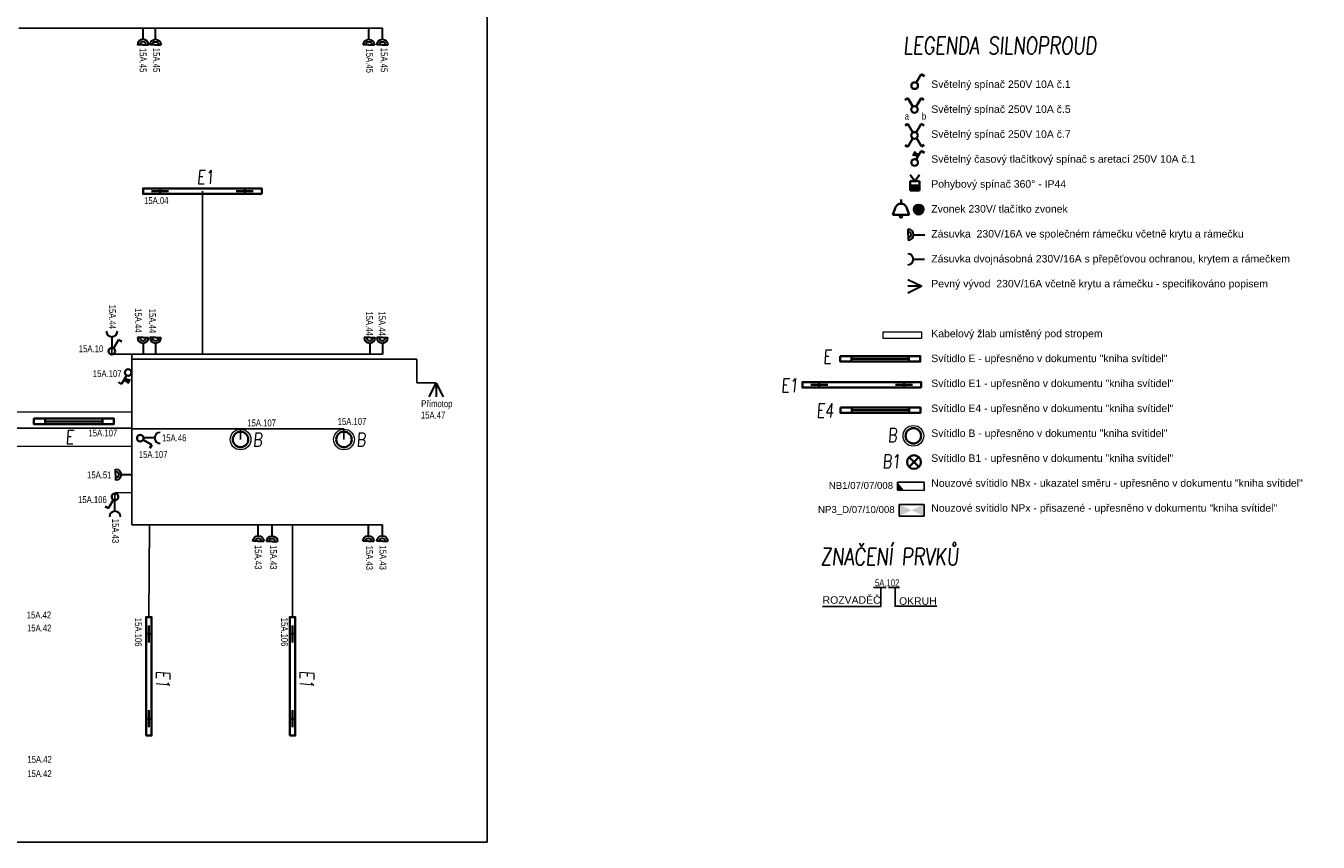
# Model space of a CAD drawing. Header units: millimetres. Extents: x 373037 to 693665, y 214892 to 273272.
# Tile 34 of 56: x 580927 to 599664, y 214892 to 226731. Entities that reach past the tile are written whole.
import ezdxf
from ezdxf.enums import TextEntityAlignment as Align

# ---------------------------------------------------------------- set-up
doc = ezdxf.new("R2010")
doc.units = ezdxf.units.MM
doc.header["$LTSCALE"] = 100
doc.layers.get('0').update_dxf_attribs({"linetype": 'CONTINUOUS'})
for name, color, linetype, lineweight in [('2DE_OBL', 91, 'CONTINUOUS', 35), ('2DE_OBL_L1', 91, 'CONTINUOUS', 35), ('CAT_SLN-OSV_POPIS', 7, 'CONTINUOUS', 30), ('CP_DETAL', 33, 'CONTINUOUS', 18), ('E_NOUZOVÉ+PP OSVĚTLENÍ', 60, 'CONTINUOUS', 25), ('E_SVĚTLA POPIS', 130, 'CONTINUOUS', 30), ('E_VEDENÍ SILNOPROUD', 50, 'CONTINUOUS', 25), ('E_VYPINACE', 170, 'CONTINUOUS', 35), ('E_ZÁSUVKY POPIS', 111, 'CONTINUOUS', 30), ('E_ZÁSUVKY-DVOJITE', 7, 'CONTINUOUS', 30), ('E_ZÁSUVKY.OST.+VYVODY', 11, 'CONTINUOUS', 30), ('E_ŽLABY', 40, 'CONTINUOUS', 15), ('JEDNODUCHÁ ZÁSUVKA', 1, 'CONTINUOUS', 200), ('U1 LIGHTING', 10, 'CONTINUOUS', 35)]:
    doc.layers.add(name, color=color, linetype=linetype, lineweight=lineweight)
for name, color, linetype in [('BEZPECNOSTNE SVETLA', 80, 'CONTINUOUS'), ('E_LEGENDA SILNOPROUD', 252, 'CONTINUOUS'), ('E_RÁM', 253, 'CONTINUOUS'), ('GC3_MEP_E_LV_SECURITY LIGHT', 80, 'CONTINUOUS'), ('PIKTOGRAMY', 210, 'CONTINUOUS'), ('PRIPOJKA 230V', 1, 'CONTINUOUS'), ('ŽLAB', 7, 'CONTINUOUS')]:
    doc.layers.add(name, color=color, linetype=linetype)
doc.styles.add('ARIAL', font='arial.ttf')
doc.styles.add('CP_ATTR', font='ROMANS.SHX')
doc.styles.add('CS-ROMANS', font='romans.shx', dxfattribs={"width": 0.75, "oblique": 5})
doc.styles.get("Standard").update_dxf_attribs({"font": 'arial.ttf'})
doc.styles.add('V+P_01_B3_E_FP_001$0$BLOCK', font='romans.shx', dxfattribs={"width": 0.8})

# ---------------------------------------------------------------- blocks, each defined once
blk = doc.blocks.new('A$C3423193F')
at = {"color": 1, "linetype": 'ByBlock'}
for p, q in [((80, 240), (0, 240)), ((80, 240), (160, 240)), ((80, 160), (80, 0))]:
    blk.add_line(p, q, dxfattribs=at)
for radius in [80, 45.2]:
    blk.add_arc((80, 240), radius, 180, 0, dxfattribs=at)
blk = doc.blocks.new('zasuvka_jednoducha')
at = {"color": 1, "lineweight": 30}
blk.add_line((19281, 12983), (19281, 13143), dxfattribs=at)
blk.add_arc((19281, 12903), 80, 0, 180, dxfattribs=at)
blk = doc.blocks.new('E')
at = {"layer": 'U1 LIGHTING', "style": 'CS-ROMANS', "oblique": 5, "width": 0.75}
blk.add_text('E', height=200, dxfattribs=at).set_placement((229480, 21709))
blk = doc.blocks.new('*U30')
at = {"color": 0, "linetype": 'ByBlock'}
for p, q in [((24, 249.57), (96, 374.28)), ((96, 374.28), (143.56, 346.82))]:
    blk.add_line(p, q, dxfattribs=at)
blk.add_circle((0, 208), 48, dxfattribs=at)
blk = doc.blocks.new('prepinas-svetel-jednoduchy')
at = {"layer": 'E_VYPINACE', "rotation": 89.99999999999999}
blk.add_blockref('*U30', (208, 2), dxfattribs=at)
blk = doc.blocks.new('*U24')
at = {"color": 0, "linetype": 'ByBlock'}
for p, q in [((24, 249.57), (96, 374.28)), ((96, 374.28), (143.56, 346.82))]:
    blk.add_line(p, q, dxfattribs=at)
blk.add_circle((0, 208), 48, dxfattribs=at)
blk = doc.blocks.new('tlacitko_prepinac_svetla')
at = {"layer": 'E_VYPINACE'}
for points in [[(16875, 8774), (16940, 8744)], [(16888, 8798), (16951, 8769)], [(16930, 8722), (16960, 8787)]]:
    blk.add_lwpolyline(points, dxfattribs=at)
at = {"layer": 'E_VYPINACE', "rotation": 180}
blk.add_blockref('*U24', (16937, 9090), dxfattribs=at)
blk = doc.blocks.new('2DELLI009_CZ')
for p, q in [((-0.5, 0.1), (-0.5, -0.1)), ((-0.5, 0), (0.5, 0)), ((0.5, 0.1), (0.5, -0.1))]:
    blk.add_line(p, q)
blk.add_lwpolyline([(-0.7, 0.2), (0.7, 0.2), (0.7, -0.2), (-0.7, -0.2)], close=True)
at = {"linetype": 'ByBlock', "style": 'CP_ATTR', "flags": 9}
for tag, p in [('NAME', (-0.092, -0.018)), ('GROUP', (-0.092, -0.018)), ('NUMBER', (-0.092, -0.018)), ('PRODUCER', (-0.092, -0.018)), ('ARTICLE', (-0.092, -0.018)), ('CHARACTER', (-0.092, -0.018)), ('VOLTAGE', (-0.092, -0.019)), ('WEIGHT', (-0.092, -0.018)), ('OTHER', (-0.092, -0.018)), ('PRODUCT-TYPE', (-0.092, -0.019)), ('ORDER-NO', (-0.092, -0.019)), ('POWER', (-0.092, -0.019))]:
    blk.add_attdef(tag, text='', height=0.00005, dxfattribs=at).set_placement(p, align=Align.MIDDLE_LEFT)
blk = doc.blocks.new('*U26')
at = {"color": 0, "linetype": 'ByBlock'}
for p, q in [((-96, 374.28), (-137.57, 350.28)), ((-24, 249.57), (-96, 374.28)), ((24, 249.57), (96, 374.28)), ((96, 374.28), (137.57, 350.28))]:
    blk.add_line(p, q, dxfattribs=at)
blk.add_circle((0, 208), 48, dxfattribs=at)
blk = doc.blocks.new('prepinac-dvojity-svetelny')
at = {"layer": 'E_VYPINACE'}
blk.add_blockref('*U26', (-1, -183), dxfattribs=at)
at = {"layer": 'CAT_SLN-OSV_POPIS', "width": 0.8}
for s, p in [('a', (-142, -122)), ('b', (108, -122))]:
    blk.add_text(s, height=100, dxfattribs=at).set_placement(p)
blk = doc.blocks.new('*U32', base_point=(28429, 5840))
at = {"linetype": 'ByBlock'}
blk.add_hatch(color=0, dxfattribs=at).paths.add_polyline_path([(28362, 5840), (28497, 5840), (28497, 5772), (28362, 5772)])
at = {"color": 0, "linetype": 'ByBlock'}
for p, q in [((28429, 5907), (28362, 5997)), ((28429, 5907), (28497, 5997)), ((28362, 5907), (28497, 5907)), ((28362, 5772), (28362, 5907)), ((28362, 5840), (28497, 5840)), ((28497, 5907), (28497, 5772)), ((28497, 5772), (28362, 5772))]:
    blk.add_line(p, q, dxfattribs=at)
blk = doc.blocks.new('pohybove-cidlo-svetla')
at = {"layer": 'E_VYPINACE', "rotation": 180}
blk.add_blockref('*U32', (-1, 30), dxfattribs=at)
blk = doc.blocks.new('*U28', base_point=(57391, -22719))
at = {"lineweight": 30, "ltscale": 0.1}
for p, q in [((57291, -22519), (57391, -22719)), ((57391, -22719), (57391, -22519)), ((57391, -22719), (57491, -22519))]:
    blk.add_line(p, q, dxfattribs=at)
blk = doc.blocks.new('pripojka 230V')
at = {"layer": 'PRIPOJKA 230V', "color": 1, "xscale": -1}
blk.add_blockref('*U28', (0, -2, -40), dxfattribs=at)
blk = doc.blocks.new('svetelný křížový spínač')
at = {"layer": 'E_VYPINACE', "linetype": 'ByBlock'}
for p, q in [((31, 344), (-11, 320)), ((103, 220), (31, 344)), ((151, 220), (223, 344)), ((223, 344), (264, 320)), ((31, 13), (-10, 37)), ((103, 138), (31, 13)), ((153, 141), (225, 16)), ((225, 16), (266, 40))]:
    blk.add_line(p, q, dxfattribs=at)
blk.add_circle((127, 178), 48, dxfattribs=at)
blk = doc.blocks.new('V+P_01_B3_E_FP_001$0$E-LI-35')
at = {"layer": 'E_NOUZOVÉ+PP OSVĚTLENÍ', "linetype": 'ByBlock'}
for p, q in [((-10.9, -1.9), (10.9, -1.9)), ((-10.9, -12.1), (-10.9, -1.9)), ((10.9, -1.9), (10.9, -12.1)), ((-10.9, -12.1), (10.9, -12.1))]:
    blk.add_line(p, q, dxfattribs=at)
at = {"layer": 'E_NOUZOVÉ+PP OSVĚTLENÍ'}
blk.add_solid([(-10.9, -12.1), (-10.9, -1.9), (10.9, -1.9), (10.9, -12.1)], dxfattribs=at)
at = {"layer": 'E_NOUZOVÉ+PP OSVĚTLENÍ', "style": 'V+P_01_B3_E_FP_001$0$BLOCK', "width": 0.8, "flags": 8}
for tag, p in [('DIVERS.1', (-17.9, -2.1)), ('DIVERS.2', (-16.4, -12))]:
    blk.add_attdef(tag, text='', height=7.25, dxfattribs=at).set_placement(p, align=Align.RIGHT)
at = {"layer": 'E_NOUZOVÉ+PP OSVĚTLENÍ', "style": 'V+P_01_B3_E_FP_001$0$BLOCK', "width": 0.8}
for tag, p, height, flags in [('BLOCKNAME', (-6.8, -1.4), 2.54, 3), ('LEISTUNG', (13.3, -12), 7.25, 8)]:
    blk.add_attdef(tag, p, '', height=height, dxfattribs=dict(at, flags=flags))
blk.add_attdef('STROMKREIS', text='', height=7.25, dxfattribs=at).set_placement((-11.8, -23.8), align=Align.BOTTOM_CENTER)
blk = doc.blocks.new('*U178')
at = {"layer": 'GC3_MEP_E_LV_SECURITY LIGHT', "xscale": 16.54563019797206, "yscale": 16.54563022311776, "zscale": 16.54563022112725}
blk.add_blockref('V+P_01_B3_E_FP_001$0$E-LI-35', (0, 116), dxfattribs=at)
at = {"layer": 'PIKTOGRAMY', "style": 'ARIAL'}
blk.add_attdef('PIKTOGRAM', (162, -40), '', height=100, dxfattribs=at)
blk = doc.blocks.new('*U174')
at = {"layer": 'GC3_MEP_E_LV_SECURITY LIGHT', "linetype": 'ByBlock'}
for p, q in [((135, 59), (-255, 61)), ((-255, 61), (-255, -59)), ((135, -61), (135, 59)), ((-255, -59), (135, -61))]:
    blk.add_line(p, q, dxfattribs=at)
at = {"layer": 'GC3_MEP_E_LV_SECURITY LIGHT'}
blk.add_solid([(-255, 61), (-255, -59), (-158, -60)], dxfattribs=at)
at = {"layer": 'BEZPECNOSTNE SVETLA', "style": 'ARIAL'}
blk.add_attdef('BEZ.SV', (52, -54), '', height=100, dxfattribs=at)
blk = doc.blocks.new('2DELLI018_CZ')
for p, q in [((-0.6, 0), (-0.4, 0)), ((-0.5, 0.1), (-0.5, -0.1)), ((0.4, 0), (0.6, 0)), ((0.5, 0.1), (0.5, -0.1))]:
    blk.add_line(p, q)
blk.add_lwpolyline([(-0.7, 0.2), (0.7, 0.2), (0.7, -0.2), (-0.7, -0.2)], close=True)
at = {"linetype": 'ByBlock', "style": 'CP_ATTR', "flags": 9}
for tag, p in [('NAME', (-0.092, -0.018)), ('GROUP', (-0.092, -0.018)), ('NUMBER', (-0.092, -0.018)), ('PRODUCER', (-0.092, -0.018)), ('ARTICLE', (-0.092, -0.018)), ('CHARACTER', (-0.092, -0.018)), ('VOLTAGE', (-0.092, -0.019)), ('WEIGHT', (-0.092, -0.018)), ('OTHER', (-0.092, -0.018)), ('PRODUCT-TYPE', (-0.092, -0.019)), ('ORDER-NO', (-0.092, -0.019)), ('POWER', (-0.092, -0.019))]:
    blk.add_attdef(tag, text='', height=0.00005, dxfattribs=at).set_placement(p, align=Align.MIDDLE_LEFT)
blk = doc.blocks.new('E1')
at = {"layer": 'U1 LIGHTING', "style": 'CS-ROMANS', "oblique": 5, "width": 0.75}
blk.add_text('E1', height=200, dxfattribs=at).set_placement((229480, 21709))
blk = doc.blocks.new('2DELPH010_CZ')
blk.add_ellipse((0, 0), major_axis=(-0.053, 0.053), ratio=1, start_param=3.926991, end_param=10.210176)
at = {"layer": 'CP_DETAL'}
blk.add_ellipse((0, 0), major_axis=(-0.0707, 0.0707), ratio=1, start_param=3.926991, end_param=10.210176, dxfattribs=at)
at = {"linetype": 'ByBlock', "style": 'CP_ATTR', "flags": 9}
for tag in ['NAME', 'GROUP', 'NUMBER', 'PRODUCER', 'ARTICLE', 'PRODUCT-TYPE', 'ORDER-NO', 'CHARACTER', 'POWER', 'VOLTAGE', 'WEIGHT', 'OTHER']:
    blk.add_attdef(tag, text='', height=0.00000005, dxfattribs=at).set_placement((0, 0), align=Align.MIDDLE_LEFT)
blk = doc.blocks.new('B')
at = {"layer": 'U1 LIGHTING', "style": 'CS-ROMANS', "oblique": 5, "width": 0.75}
blk.add_text('B', height=200, dxfattribs=at).set_placement((229480, 21709))
blk = doc.blocks.new('*U181')
for p, q in [((0, -250), (0, 250)), ((0, 250), (7512.5, 250)), ((7512.5, 250), (7512.5, -250)), ((7512.5, -250), (0, -250))]:
    blk.add_line(p, q)
at = {"style": 'CP_ATTR', "flags": 9}
for tag in ['NAME', 'PRODUCER', 'PRODUCT-TYPE', 'ARTICLE', 'FLOW', 'NUMBER', 'SYSTEM', 'FORM', 'SIZE', 'OTHER']:
    blk.add_attdef(tag, (0, 0), '', height=0.0001, dxfattribs=at)
blk = doc.blocks.new('E4')
at = {"layer": 'U1 LIGHTING', "style": 'CS-ROMANS', "oblique": 5, "width": 0.75}
blk.add_text('E4', height=200, dxfattribs=at).set_placement((229480, 21709))
blk = doc.blocks.new('2DELLI_01_CZ')
for p, q in [((-0.354, 0.354), (0.354, -0.354)), ((-0.354, -0.354), (0.354, 0.354))]:
    blk.add_line(p, q)
blk.add_circle((0, 0), 0.5)
at = {"linetype": 'ByBlock', "style": 'CP_ATTR', "flags": 9}
for tag, p in [('NAME', (-0.092, -0.018)), ('GROUP', (-0.092, -0.018)), ('NUMBER', (-0.092, -0.018)), ('PRODUCER', (-0.092, -0.018)), ('ARTICLE', (-0.092, -0.018)), ('CHARACTER', (-0.092, -0.018)), ('VOLTAGE', (-0.092, -0.019)), ('WEIGHT', (-0.092, -0.018)), ('OTHER', (-0.092, -0.018)), ('PRODUCT-TYPE', (-0.092, -0.019)), ('ORDER-NO', (-0.092, -0.019)), ('POWER', (-0.092, -0.019))]:
    blk.add_attdef(tag, text='', height=0.00005, dxfattribs=at).set_placement(p, align=Align.MIDDLE_LEFT)
blk = doc.blocks.new('B1')
at = {"layer": 'U1 LIGHTING', "style": 'CS-ROMANS', "oblique": 5, "width": 0.75}
blk.add_text('B1', height=200, dxfattribs=at).set_placement((229480, 21709))
blk = doc.blocks.new('CPEL_3386')
blk.add_hatch(color=256).paths.add_polyline_path([(-0.2, 0, 1), (0.2, 0, 1)])
for radius in [0.35, 0.2]:
    blk.add_circle((0, 0), radius)
at = {"linetype": 'ByBlock', "style": 'CP_ATTR', "flags": 9}
for tag, p in [('NAME', (-0.092, -0.018)), ('GROUP', (-0.092, -0.018)), ('NUMBER', (-0.092, -0.018)), ('PRODUCER', (-0.092, -0.018)), ('ARTICLE', (-0.092, -0.018)), ('CHARACTER', (-0.092, -0.018)), ('VOLTAGE', (-0.092, -0.019)), ('WEIGHT', (-0.092, -0.018)), ('OTHER', (-0.092, -0.018)), ('PRODUCT-TYPE', (-0.092, -0.019)), ('ORDER-NO', (-0.092, -0.019)), ('POWER', (-0.092, -0.019))]:
    blk.add_attdef(tag, text='', height=0.00005, dxfattribs=at).set_placement(p, align=Align.MIDDLE_LEFT)
blk = doc.blocks.new('CPEL_1003')
for p, q in [((0, 0), (0, -0.3)), ((-0.4, -0.55), (-0.6, -1.1)), ((0.4, -0.55), (0.6, -1.1)), ((-0.6, -1.1), (0.6, -1.1))]:
    blk.add_line(p, q)
blk.add_circle((0, -1.2), 0.1)
blk.add_arc((0, -0.745), 0.445, 25.98923, 154.01077)
at = {"linetype": 'ByBlock', "style": 'CP_ATTR', "flags": 9}
for tag, p in [('NAME', (-0.092, -0.018)), ('GROUP', (-0.092, -0.018)), ('NUMBER', (-0.092, -0.018)), ('PRODUCER', (-0.092, -0.018)), ('ARTICLE', (-0.092, -0.018)), ('CHARACTER', (-0.092, -0.018)), ('VOLTAGE', (-0.092, -0.019)), ('WEIGHT', (-0.092, -0.018)), ('OTHER', (-0.092, -0.018)), ('PRODUCT-TYPE', (-0.092, -0.019)), ('ORDER-NO', (-0.092, -0.019)), ('POWER', (-0.092, -0.019))]:
    blk.add_attdef(tag, text='', height=0.00005, dxfattribs=at).set_placement(p, align=Align.MIDDLE_LEFT)
blk = doc.blocks.new('*U185')
for p, q in [((0, -50), (0, 50)), ((0, 50), (556, 50)), ((556, 50), (556, -50)), ((556, -50), (0, -50))]:
    blk.add_line(p, q)
at = {"style": 'CP_ATTR', "flags": 9}
for tag in ['NAME', 'PRODUCER', 'PRODUCT-TYPE', 'ARTICLE', 'FLOW', 'NUMBER', 'SYSTEM', 'FORM', 'SIZE', 'OTHER']:
    blk.add_attdef(tag, (0, 0), '', height=0.0001, dxfattribs=at)

msp = doc.modelspace()

# ---------------------------------------------------------------- linework, layer by layer
at = {"layer": 'E_LEGENDA SILNOPROUD'}
for points in [[(593323, 218582), (593323, 218311), (592478, 218311)], [(593215, 218585), (593402, 218585)], [(593434, 218587), (593594, 218587)], [(593530, 218587), (593530, 218314), (594137, 218314)]]:
    msp.add_lwpolyline(points, dxfattribs=at)
at = {"layer": 'E_RÁM', "color": 252, "true_color": 0x939598}
msp.add_lwpolyline([(587617, 214892), (561037, 214892), (561037, 238572), (587617, 238572)], close=True, dxfattribs=at)
at = {"layer": 'E_VEDENÍ SILNOPROUD'}
for p, q in [((580827, 226695), (586098, 226695)), ((583487, 224332), (583487, 221970)), ((582174, 221970), (582174, 222059)), ((586097, 221970), (582174, 221969)), ((582465, 220886), (582465, 221970)), ((582465, 221895), (586596, 221895)), ((586596, 221895), (586597, 221552)), ((586597, 221552), (586877, 221552, -40)), ((567070, 220885), (582465, 220895)), ((582465, 220895), (582465, 219495)), ((585540, 220886), (582465, 220886)), ((584040, 220732), (584040, 220886)), ((585540, 220732), (585540, 220886)), ((585540, 220732), (585540, 220732)), ((582219, 219957), (582462, 219961)), ((582219, 219852), (582219, 219957)), ((582465, 219495), (586097, 219495)), ((582710, 218157), (582720, 219495)), ((584794, 218157), (584794, 219495))]:
    msp.add_line(p, q, dxfattribs=at)

# ---------------------------------------------------------------- block references
for p in [(353925, 202730), (362395, 199709)]:
    msp.add_blockref('E1', p)
at = {"rotation": 270}
for p in [(561108, 446859), (563192, 446859)]:
    msp.add_blockref('E1', p, dxfattribs=at)
at = {"layer": '2DE_OBL', "xscale": 1228.571428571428, "yscale": 200, "zscale": 1000}
for p, rotation in [((583487, 224332), 180), ((593046, 221524), 180), ((582710, 217297), 89.99999999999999), ((584794, 217297), 89.99999999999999)]:
    msp.add_blockref('2DELLI018_CZ', p, dxfattribs=dict(at, rotation=rotation))
at = {"layer": '2DE_OBL'}
for name, p, xscale, yscale, zscale in [('2DELPH010_CZ', (593795, 220785), 1500, 1500, 252.5252525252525), ('2DELPH010_CZ', (584040, 220732), 1500, 1500, 252.5252525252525), ('2DELPH010_CZ', (585540, 220732), 1500, 1500, 252.5252525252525), ('2DELLI_01_CZ', (593804, 220404), 200, 200, 100)]:
    msp.add_blockref(name, p, dxfattribs=dict(at, xscale=xscale, yscale=yscale, zscale=zscale))
at = {"layer": '2DE_OBL_L1', "xscale": 828.5714285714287, "yscale": 200, "zscale": 1000}
for p in [(593314, 221901), (593318, 221157), (581623, 220995)]:
    msp.add_blockref('2DELLI009_CZ', p, dxfattribs=at)
at = {"layer": 'E_NOUZOVÉ+PP OSVĚTLENÍ'}
ref = msp.add_blockref('*U174', (593819, 220054), dxfattribs=at)
ref.add_attrib('BEZ.SV', 'NB1/07/07/008', (592569, 220015), dxfattribs={"layer": 'BEZPECNOSTNE SVETLA', "height": 100, "style": 'ARIAL'})
ref = msp.add_blockref('*U178', (593771, 219705), dxfattribs=at)
ref.add_attrib('PIKTOGRAM', 'NP3_D/07/10/008', (592413, 219666), dxfattribs={"layer": 'PIKTOGRAMY', "height": 100, "style": 'ARIAL'})
at = {"layer": 'E_VYPINACE'}
for name, p, rotation in [('prepinas-svetel-jednoduchy', (593812, 225863), 270), ('tlacitko_prepinac_svetla', (610751, 233632), 180), ('pohybove-cidlo-svetla', (593815, 224443), 180), ('prepinas-svetel-jednoduchy', (582172, 222012), 270), ('prepinas-svetel-jednoduchy', (582222, 219901), 89.99999999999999)]:
    msp.add_blockref(name, p, dxfattribs=dict(at, rotation=rotation))
for name, p in [('prepinac-dvojity-svetelny', (593811, 225492)), ('svetelný křížový spínač', (593686, 224964))]:
    msp.add_blockref(name, p, dxfattribs=at)
at = {"layer": 'E_VYPINACE', "xscale": 200, "yscale": 200, "zscale": 200}
for name, p in [('CPEL_1003', (593616, 224211)), ('CPEL_3386', (593871, 224066))]:
    msp.add_blockref(name, p, dxfattribs=at)
at = {"layer": 'E_ZÁSUVKY-DVOJITE'}
for p, rotation in [((582707, 226695), 180), ((593959, 223621), 90)]:
    msp.add_blockref('A$C3423193F', p, dxfattribs=dict(at, rotation=rotation))
at = {"layer": 'E_ZÁSUVKY-DVOJITE', "xscale": -1}
for p, rotation in [((582727, 226695), 180), ((585820, 226695), 180), ((586017, 226695), 180), ((582468, 220302), 89.99999999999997), ((584217, 219495), 180), ((584418, 219493), 180), ((585815, 219495), 180), ((586017, 219495), 180)]:
    msp.add_blockref('A$C3423193F', p, dxfattribs=dict(at, rotation=rotation))
at = {"layer": 'E_ZÁSUVKY-DVOJITE'}
for p in [(582547, 221970), (582727, 221970), (585833, 221970), (586017, 221970)]:
    msp.add_blockref('A$C3423193F', p, dxfattribs=at)
at = {"layer": 'E_ZÁSUVKY.OST.+VYVODY', "color": 1}
for p, rotation in [((601455, 235205), 180), ((595778, 201474), 89.99999999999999)]:
    msp.add_blockref('zasuvka_jednoducha', p, dxfattribs=dict(at, rotation=rotation))
for name, p in [('tlacitko_prepinac_svetla', (565475, 212820)), ('zasuvka_jednoducha', (562938, 206708))]:
    msp.add_blockref(name, p, dxfattribs=at)
at = {"layer": 'E_ŽLABY', "rotation": 180}
msp.add_blockref('*U185', (593913, 222244), dxfattribs=at)
at = {"layer": 'E_ŽLABY'}
for name, p in [('*U181', (574952, 220881)), ('E4', (362908, 199343)), ('B', (354739, 198920)), ('B', (356239, 198920)), ('B', (363942, 198985)), ('B1', (363865, 198606))]:
    msp.add_blockref(name, p, dxfattribs=at)
at = {"layer": 'JEDNODUCHÁ ZÁSUVKA', "color": 1, "rotation": 270}
msp.add_blockref('zasuvka_jednoducha', (580813, 242627), dxfattribs=at)
at = {"layer": 'U1 LIGHTING'}
for p in [(363005, 200124), (352019, 198959)]:
    msp.add_blockref('E', p, dxfattribs=at)
at = {"layer": 'ŽLAB'}
for name, p, rotation in [('pripojka 230V', (593914, 222953), 90), ('pripojka 230V', (586877, 221548), 180), ('prepinas-svetel-jednoduchy', (582587, 220753), 180)]:
    msp.add_blockref(name, p, dxfattribs=dict(at, rotation=rotation))

# ---------------------------------------------------------------- texts
at = {"layer": 'E_LEGENDA SILNOPROUD', "style": 'CS-ROMANS', "oblique": 5, "width": 0.75}
for s, p in [('LEGENDA SILNOPROUD', (593649, 226320)), ('ZNAČENÍ PRVKŮ', (592451, 218908))]:
    msp.add_text(s, height=250, dxfattribs=at).set_placement(p)
at = {"layer": 'E_LEGENDA SILNOPROUD', "attachment_point": 1}
for s, insert, char_height in [('Světelný spínač 250V 10A č.1\\P\\PSvětelný spínač 250V 10A č.5\\P\\PSvětelný spínač 250V 10A č.7\\P\\PSvětelný časový tlačítkový spínač s aretací 250V 10A č.1\\P\\PPohybový spínač 360° - IP44\\P\\PZvonek 230V/ tlačítko zvonek\\P\\PZásuvka  230V/16A ve společném rámečku včetně krytu a rámečku\\P\\PZásuvka dvojnásobná 230V/16A s přepěťovou ochranou, krytem a rámečkem\\P\\PPevný vývod  230V/16A včetně krytu a rámečku - specifikováno popisem\\P\\P \\P\\PKabelový žlab umístěný pod stropem \\P\\PSvítidlo E - upřesněno v dokumentu "kniha svítidel"\\P\\PSvítidlo E1 - upřesněno v dokumentu "kniha svítidel"\\P\\PSvítidlo E4 - upřesněno v dokumentu "kniha svítidel"\\P\\PSvítidlo B - upřesněno v dokumentu "kniha svítidel"\\P\\PSvítidlo B1 - upřesněno v dokumentu "kniha svítidel"\\P\\PNouzové svítidlo NBx - ukazatel směru - upřesněno v dokumentu "kniha svítidel"\\P\\PNouzové svítidlo NPx - přisazené - upřesněno v dokumentu "kniha svítidel"', (594055, 225938), 108.42), ('ROZVADĚČ', (592479, 218458), 108.4), ('OKRUH', (593587, 218443), 108.4)]:
    msp.add_mtext_dynamic_manual_height_columns(s, width=9809.65, gutter_width=12.5, heights=[0], dxfattribs=dict(at, insert=insert, char_height=char_height))
at = {"layer": 'E_SVĚTLA POPIS', "width": 0.8}
for s, p in [('15A.04', (582641, 224147)), ('15A.10', (581695, 221998)), ('15A.107', (581899, 221637)), ('15A.107', (584138, 220922)), ('15A.107', (585448, 220943)), ('15A.107', (581836, 220776)), ('15A.107', (582565, 220464)), ('15A.106', (581684, 219810))]:
    msp.add_text(s, height=100, dxfattribs=at).set_placement(p)
for p in [(582508, 218145), (584628, 218147)]:
    msp.add_text('15A.106', height=100, rotation=270, dxfattribs=at).set_placement(p)
at = {"layer": 'E_ZÁSUVKY POPIS', "width": 0.8}
for s, p in [('15A.45', (582577, 226410)), ('15A.45', (582771, 226412)), ('15A.45', (585862, 226402)), ('15A.45', (586073, 226412)), ('15A.44', (582133, 222687)), ('15A.44', (582508, 222636)), ('15A.44', (582713, 222628)), ('15A.44', (585859, 222589)), ('15A.44', (586043, 222589)), ('15A.43', (582178, 219582)), ('15A.43', (584247, 219202)), ('15A.43', (584467, 219200)), ('15A.43', (585859, 219193)), ('15A.43', (586055, 219195))]:
    msp.add_text(s, height=100, rotation=270, dxfattribs=at).set_placement(p)
for s, p in [('Přímotop', (586659, 221201)), ('15A.47', (586655, 221035)), ('15A.46', (582901, 220706)), ('15A.51', (581815, 220168)), (' 5A.102', (593207, 218603)), ('15A.42', (580940, 218137)), ('15A.42', (580944, 217948)), ('15A.42', (580950, 216043)), ('15A.42', (580948, 215836))]:
    msp.add_text(s, height=100, dxfattribs=at).set_placement(p)

doc.saveas('drawing.dxf')
